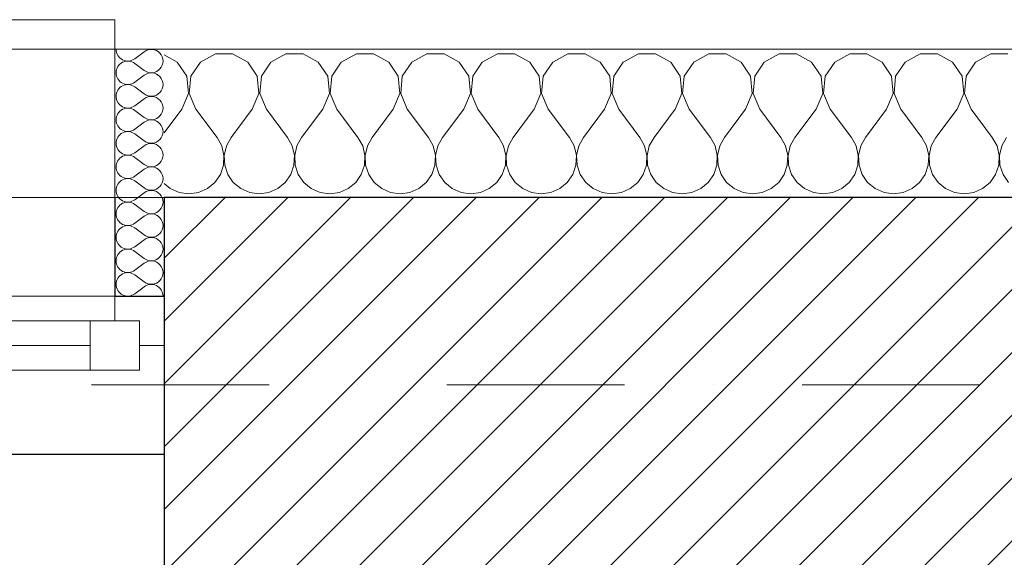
# Model space of a CAD drawing. Header units: millimetres. Extents: x 172139 to 266886, y 89525 to 138225.
# Tile 74 of 94: x 211686 to 212684, y 121161 to 121706. Entities that reach past the tile are written whole.
import ezdxf

# ---------------------------------------------------------------- set-up
doc = ezdxf.new("R2010")
doc.units = ezdxf.units.MM
doc.header["$MEASUREMENT"] = 0
doc.linetypes.add('Kropki i Kreski', pattern=[360, 180, -90, 0, -90])
for name, color, linetype in [('Konstrukcja - Siatki mod', 7, 'Continuous'), ('KR_INW', 7, 'Continuous'), ('NAPIS_SODON', 7, 'Continuous'), ('Okna ArchiCADa', 7, 'Continuous')]:
    doc.layers.add(name, color=color, linetype=linetype)
for name, color, linetype, lineweight, true_color in [('Konstrukcja - Siatki mod_Nr_pióra__48', 7, 'Continuous', 15, 0xa80f02), ('KR_INW_Nr_pióra__102', 7, 'Continuous', 5, 0xcccccc), ('Okna ArchiCADa_Nr_pióra__64', 7, 'Continuous', 13, 0x41c341)]:
    doc.layers.add(name, color=color, linetype=linetype, lineweight=lineweight, true_color=true_color)
for name, color, linetype, lineweight in [('KR_INW_Nr_pióra__101', 252, 'Continuous', 5), ('KR_INW_Nr_pióra__27', 7, 'Continuous', 25), ('KR_INW_Nr_pióra__47', 7, 'Continuous', 15), ('NAPIS_SODON_Nr_pióra__1', 7, 'Continuous', 13), ('Okna ArchiCADa_Nr_pióra__27', 7, 'Continuous', 25)]:
    doc.layers.add(name, color=color, linetype=linetype, lineweight=lineweight)

# ---------------------------------------------------------------- blocks, each defined once
blk = doc.blocks.new('Strop_1', base_point=(179225.04, 121523.3))
at = {"layer": 'NAPIS_SODON_Nr_pióra__1', "linetype": 'Continuous', "flags": 128}
blk.add_lwpolyline([(179225.04, 121523.3), (179225.95, 107003.81), (250898.28, 107008.3), (250897.37, 121527.79)], close=True, dxfattribs=at)
blk = doc.blocks.new('*X109')
at = {"layer": 'KR_INW_Nr_pióra__102', "linetype": 'Continuous'}
for p, q in [((211845.46, 121662.73), (211832.16, 121669.86)), ((211855.09, 121648.24), (211845.46, 121662.73)), ((211868.83, 121662.73), (211859.19, 121648.24)), ((211884.16, 121670.95), (211868.83, 121662.73)), ((211901.56, 121670.95), (211884.16, 121670.95)), ((211916.89, 121662.73), (211901.56, 121670.95)), ((211926.52, 121648.24), (211916.89, 121662.73)), ((211940.25, 121662.73), (211930.62, 121648.24)), ((211955.59, 121670.95), (211940.25, 121662.73)), ((211972.98, 121670.95), (211955.59, 121670.95)), ((211988.32, 121662.73), (211972.98, 121670.95)), ((211997.95, 121648.24), (211988.32, 121662.73)), ((212011.68, 121662.73), (212002.05, 121648.24)), ((212027.02, 121670.95), (212011.68, 121662.73)), ((212044.41, 121670.95), (212027.02, 121670.95)), ((212059.75, 121662.73), (212044.41, 121670.95)), ((212069.38, 121648.24), (212059.75, 121662.73)), ((212083.11, 121662.73), (212073.48, 121648.24)), ((212098.44, 121670.95), (212083.11, 121662.73)), ((212115.84, 121670.95), (212098.44, 121670.95)), ((212131.17, 121662.73), (212115.84, 121670.95)), ((212140.81, 121648.24), (212131.17, 121662.73)), ((212154.54, 121662.73), (212144.91, 121648.24)), ((212169.87, 121670.95), (212154.54, 121662.73)), ((212187.27, 121670.95), (212169.87, 121670.95)), ((212202.6, 121662.73), (212187.27, 121670.95)), ((212212.23, 121648.24), (212202.6, 121662.73)), ((212225.97, 121662.73), (212216.34, 121648.24)), ((212241.3, 121670.95), (212225.97, 121662.73)), ((212258.7, 121670.95), (212241.3, 121670.95)), ((212274.03, 121662.73), (212258.7, 121670.95)), ((212283.66, 121648.24), (212274.03, 121662.73)), ((212297.4, 121662.73), (212287.77, 121648.24)), ((212312.73, 121670.95), (212297.4, 121662.73)), ((212330.13, 121670.95), (212312.73, 121670.95)), ((212345.46, 121662.73), (212330.13, 121670.95)), ((212355.09, 121648.24), (212345.46, 121662.73)), ((212368.83, 121662.73), (212359.19, 121648.24)), ((212384.16, 121670.95), (212368.83, 121662.73)), ((212401.56, 121670.95), (212384.16, 121670.95)), ((212416.89, 121662.73), (212401.56, 121670.95)), ((212426.52, 121648.24), (212416.89, 121662.73)), ((212440.25, 121662.73), (212430.62, 121648.24)), ((212455.59, 121670.95), (212440.25, 121662.73)), ((212472.98, 121670.95), (212455.59, 121670.95)), ((212488.32, 121662.73), (212472.98, 121670.95)), ((212497.95, 121648.24), (212488.32, 121662.73)), ((212511.68, 121662.73), (212502.05, 121648.24)), ((212527.02, 121670.95), (212511.68, 121662.73)), ((212544.41, 121670.95), (212527.02, 121670.95)), ((212559.75, 121662.73), (212544.41, 121670.95)), ((212569.38, 121648.24), (212559.75, 121662.73)), ((212583.11, 121662.73), (212573.48, 121648.24)), ((212598.44, 121670.95), (212583.11, 121662.73)), ((212615.84, 121670.95), (212598.44, 121670.95)), ((212631.17, 121662.73), (212615.84, 121670.95)), ((212640.81, 121648.24), (212631.17, 121662.73)), ((212654.54, 121662.73), (212644.91, 121648.24)), ((212669.87, 121670.95), (212654.54, 121662.73)), ((212687.27, 121670.95), (212669.87, 121670.95)), ((211856.73, 121630.92), (211855.09, 121648.24)), ((211859.19, 121648.24), (211857.55, 121630.92)), ((211928.16, 121630.92), (211926.52, 121648.24)), ((211930.62, 121648.24), (211928.98, 121630.92)), ((211999.59, 121630.92), (211997.95, 121648.24)), ((212002.05, 121648.24), (212000.41, 121630.92)), ((212071.02, 121630.92), (212069.38, 121648.24)), ((212073.48, 121648.24), (212071.84, 121630.92)), ((212142.45, 121630.92), (212140.81, 121648.24)), ((212144.91, 121648.24), (212143.27, 121630.92)), ((212213.88, 121630.92), (212212.23, 121648.24)), ((212216.34, 121648.24), (212214.69, 121630.92)), ((212285.31, 121630.92), (212283.66, 121648.24)), ((212287.77, 121648.24), (212286.12, 121630.92)), ((212356.73, 121630.92), (212355.09, 121648.24)), ((212359.19, 121648.24), (212357.55, 121630.92)), ((212428.16, 121630.92), (212426.52, 121648.24)), ((212430.62, 121648.24), (212428.98, 121630.92)), ((212499.59, 121630.92), (212497.95, 121648.24)), ((212502.05, 121648.24), (212500.41, 121630.92)), ((212571.02, 121630.92), (212569.38, 121648.24)), ((212573.48, 121648.24), (212571.84, 121630.92)), ((212642.45, 121630.92), (212640.81, 121648.24)), ((212644.91, 121648.24), (212643.27, 121630.92)), ((211850, 121614.88), (211856.73, 121630.92)), ((211857.55, 121630.92), (211864.29, 121614.88)), ((211921.43, 121614.88), (211928.16, 121630.92)), ((211928.98, 121630.92), (211935.71, 121614.88)), ((211992.86, 121614.88), (211999.59, 121630.92)), ((212000.41, 121630.92), (212007.14, 121614.88)), ((212064.29, 121614.88), (212071.02, 121630.92)), ((212071.84, 121630.92), (212078.57, 121614.88)), ((212135.71, 121614.88), (212142.45, 121630.92)), ((212143.27, 121630.92), (212150, 121614.88)), ((212207.14, 121614.88), (212213.88, 121630.92)), ((212214.69, 121630.92), (212221.43, 121614.88)), ((212278.57, 121614.88), (212285.31, 121630.92)), ((212286.12, 121630.92), (212292.86, 121614.88)), ((212350, 121614.88), (212356.73, 121630.92)), ((212357.55, 121630.92), (212364.29, 121614.88)), ((212421.43, 121614.88), (212428.16, 121630.92)), ((212428.98, 121630.92), (212435.71, 121614.88)), ((212492.86, 121614.88), (212499.59, 121630.92)), ((212500.41, 121630.92), (212507.14, 121614.88)), ((212564.29, 121614.88), (212571.02, 121630.92)), ((212571.84, 121630.92), (212578.57, 121614.88)), ((212635.71, 121614.88), (212642.45, 121630.92)), ((212643.27, 121630.92), (212650, 121614.88)), ((211850, 121614.88), (211832.16, 121591.09)), ((211864.29, 121614.88), (211885.71, 121586.31)), ((211921.43, 121614.88), (211900, 121586.31)), ((211935.71, 121614.88), (211957.14, 121586.31)), ((211992.86, 121614.88), (211971.43, 121586.31)), ((212007.14, 121614.88), (212028.57, 121586.31)), ((212064.29, 121614.88), (212042.86, 121586.31)), ((212078.57, 121614.88), (212100, 121586.31)), ((212135.71, 121614.88), (212114.29, 121586.31)), ((212150, 121614.88), (212171.43, 121586.31)), ((212207.14, 121614.88), (212185.71, 121586.31)), ((212221.43, 121614.88), (212242.86, 121586.31)), ((212278.57, 121614.88), (212257.14, 121586.31)), ((212292.86, 121614.88), (212314.29, 121586.31)), ((212350, 121614.88), (212328.57, 121586.31)), ((212364.29, 121614.88), (212385.71, 121586.31)), ((212421.43, 121614.88), (212400, 121586.31)), ((212435.71, 121614.88), (212457.14, 121586.31)), ((212492.86, 121614.88), (212471.43, 121586.31)), ((212507.14, 121614.88), (212528.57, 121586.31)), ((212564.29, 121614.88), (212542.86, 121586.31)), ((212578.57, 121614.88), (212600, 121586.31)), ((212635.71, 121614.88), (212614.29, 121586.31)), ((212650, 121614.88), (212671.43, 121586.31)), ((211890.48, 121577.69), (211885.71, 121586.31)), ((211900, 121586.31), (211895.23, 121577.69)), ((211961.91, 121577.69), (211957.14, 121586.31)), ((211971.43, 121586.31), (211966.66, 121577.69)), ((212033.34, 121577.69), (212028.57, 121586.31)), ((212042.86, 121586.31), (212038.09, 121577.69)), ((212104.77, 121577.69), (212100, 121586.31)), ((212114.29, 121586.31), (212109.52, 121577.69)), ((212176.2, 121577.69), (212171.43, 121586.31)), ((212185.71, 121586.31), (212180.95, 121577.69)), ((212247.63, 121577.69), (212242.86, 121586.31)), ((212257.14, 121586.31), (212252.37, 121577.69)), ((212319.05, 121577.69), (212314.29, 121586.31)), ((212328.57, 121586.31), (212323.8, 121577.69)), ((212390.48, 121577.69), (212385.71, 121586.31)), ((212400, 121586.31), (212395.23, 121577.69)), ((212461.91, 121577.69), (212457.14, 121586.31)), ((212471.43, 121586.31), (212466.66, 121577.69)), ((212533.34, 121577.69), (212528.57, 121586.31)), ((212542.86, 121586.31), (212538.09, 121577.69)), ((212604.77, 121577.69), (212600, 121586.31)), ((212614.29, 121586.31), (212609.52, 121577.69)), ((212676.2, 121577.69), (212671.43, 121586.31)), ((212685.71, 121586.31), (212680.95, 121577.69)), ((211892.71, 121568.09), (211890.48, 121577.69)), ((211895.23, 121577.69), (211893, 121568.09)), ((211964.14, 121568.09), (211961.91, 121577.69)), ((211966.66, 121577.69), (211964.43, 121568.09)), ((212035.57, 121568.09), (212033.34, 121577.69)), ((212038.09, 121577.69), (212035.86, 121568.09)), ((212107, 121568.09), (212104.77, 121577.69)), ((212109.52, 121577.69), (212107.29, 121568.09)), ((212178.43, 121568.09), (212176.2, 121577.69)), ((212180.95, 121577.69), (212178.72, 121568.09)), ((212249.86, 121568.09), (212247.63, 121577.69)), ((212252.37, 121577.69), (212250.14, 121568.09)), ((212321.28, 121568.09), (212319.05, 121577.69)), ((212323.8, 121577.69), (212321.57, 121568.09)), ((212392.71, 121568.09), (212390.48, 121577.69)), ((212395.23, 121577.69), (212393, 121568.09)), ((212464.14, 121568.09), (212461.91, 121577.69)), ((212466.66, 121577.69), (212464.43, 121568.09)), ((212535.57, 121568.09), (212533.34, 121577.69)), ((212538.09, 121577.69), (212535.86, 121568.09)), ((212607, 121568.09), (212604.77, 121577.69)), ((212609.52, 121577.69), (212607.29, 121568.09)), ((212678.43, 121568.09), (212676.2, 121577.69)), ((212680.95, 121577.69), (212678.72, 121568.09)), ((211892.24, 121558.25), (211892.71, 121568.09)), ((211893, 121568.09), (211893.48, 121558.25)), ((211963.66, 121558.25), (211964.14, 121568.09)), ((211964.43, 121568.09), (211964.91, 121558.25)), ((212035.09, 121558.25), (212035.57, 121568.09)), ((212035.86, 121568.09), (212036.34, 121558.25)), ((212106.52, 121558.25), (212107, 121568.09)), ((212107.29, 121568.09), (212107.76, 121558.25)), ((212177.95, 121558.25), (212178.43, 121568.09)), ((212178.72, 121568.09), (212179.19, 121558.25)), ((212249.38, 121558.25), (212249.86, 121568.09)), ((212250.14, 121568.09), (212250.62, 121558.25)), ((212320.81, 121558.25), (212321.28, 121568.09)), ((212321.57, 121568.09), (212322.05, 121558.25)), ((212392.24, 121558.25), (212392.71, 121568.09)), ((212393, 121568.09), (212393.48, 121558.25)), ((212463.66, 121558.25), (212464.14, 121568.09)), ((212464.43, 121568.09), (212464.91, 121558.25)), ((212535.09, 121558.25), (212535.57, 121568.09)), ((212535.86, 121568.09), (212536.34, 121558.25)), ((212606.52, 121558.25), (212607, 121568.09)), ((212607.29, 121568.09), (212607.76, 121558.25)), ((212677.95, 121558.25), (212678.43, 121568.09)), ((212678.72, 121568.09), (212679.19, 121558.25)), ((211889.09, 121548.91), (211892.24, 121558.25)), ((211893.48, 121558.25), (211896.63, 121548.91)), ((211960.52, 121548.91), (211963.66, 121558.25)), ((211964.91, 121558.25), (211968.06, 121548.91)), ((212031.94, 121548.91), (212035.09, 121558.25)), ((212036.34, 121558.25), (212039.48, 121548.91)), ((212103.37, 121548.91), (212106.52, 121558.25)), ((212107.76, 121558.25), (212110.91, 121548.91)), ((212174.8, 121548.91), (212177.95, 121558.25)), ((212179.19, 121558.25), (212182.34, 121548.91)), ((212246.23, 121548.91), (212249.38, 121558.25)), ((212250.62, 121558.25), (212253.77, 121548.91)), ((212317.66, 121548.91), (212320.81, 121558.25)), ((212322.05, 121558.25), (212325.2, 121548.91)), ((212389.09, 121548.91), (212392.24, 121558.25)), ((212393.48, 121558.25), (212396.63, 121548.91)), ((212460.52, 121548.91), (212463.66, 121558.25)), ((212464.91, 121558.25), (212468.06, 121548.91)), ((212531.94, 121548.91), (212535.09, 121558.25)), ((212536.34, 121558.25), (212539.48, 121548.91)), ((212603.37, 121548.91), (212606.52, 121558.25)), ((212607.76, 121558.25), (212610.91, 121548.91)), ((212674.8, 121548.91), (212677.95, 121558.25)), ((212679.19, 121558.25), (212682.34, 121548.91)), ((211883.51, 121540.79), (211889.09, 121548.91)), ((211896.63, 121548.91), (211902.21, 121540.79)), ((211954.93, 121540.79), (211960.52, 121548.91)), ((211968.06, 121548.91), (211973.64, 121540.79)), ((212026.36, 121540.79), (212031.94, 121548.91)), ((212039.48, 121548.91), (212045.07, 121540.79)), ((212097.79, 121540.79), (212103.37, 121548.91)), ((212110.91, 121548.91), (212116.49, 121540.79)), ((212169.22, 121540.79), (212174.8, 121548.91)), ((212182.34, 121548.91), (212187.92, 121540.79)), ((212240.65, 121540.79), (212246.23, 121548.91)), ((212253.77, 121548.91), (212259.35, 121540.79)), ((212312.08, 121540.79), (212317.66, 121548.91)), ((212325.2, 121548.91), (212330.78, 121540.79)), ((212383.51, 121540.79), (212389.09, 121548.91)), ((212396.63, 121548.91), (212402.21, 121540.79)), ((212454.93, 121540.79), (212460.52, 121548.91)), ((212468.06, 121548.91), (212473.64, 121540.79)), ((212526.36, 121540.79), (212531.94, 121548.91)), ((212539.48, 121548.91), (212545.07, 121540.79)), ((212597.79, 121540.79), (212603.37, 121548.91)), ((212610.91, 121548.91), (212616.49, 121540.79)), ((212669.22, 121540.79), (212674.8, 121548.91)), ((212682.34, 121548.91), (212687.92, 121540.79)), ((211832.16, 121539.65), (211838.37, 121534.5)), ((211838.37, 121534.5), (211847.38, 121530.53)), ((211866.9, 121530.53), (211875.92, 121534.5)), ((211875.92, 121534.5), (211883.51, 121540.79)), ((211902.21, 121540.79), (211909.8, 121534.5)), ((211909.8, 121534.5), (211918.81, 121530.53)), ((211938.33, 121530.53), (211947.35, 121534.5)), ((211947.35, 121534.5), (211954.93, 121540.79)), ((211973.64, 121540.79), (211981.22, 121534.5)), ((211981.22, 121534.5), (211990.24, 121530.53)), ((212009.76, 121530.53), (212018.78, 121534.5)), ((212018.78, 121534.5), (212026.36, 121540.79)), ((212045.07, 121540.79), (212052.65, 121534.5)), ((212052.65, 121534.5), (212061.67, 121530.53)), ((212081.19, 121530.53), (212090.2, 121534.5)), ((212090.2, 121534.5), (212097.79, 121540.79)), ((212116.49, 121540.79), (212124.08, 121534.5)), ((212124.08, 121534.5), (212133.1, 121530.53)), ((212152.62, 121530.53), (212161.63, 121534.5)), ((212161.63, 121534.5), (212169.22, 121540.79)), ((212187.92, 121540.79), (212195.51, 121534.5)), ((212195.51, 121534.5), (212204.53, 121530.53)), ((212224.05, 121530.53), (212233.06, 121534.5)), ((212233.06, 121534.5), (212240.65, 121540.79)), ((212259.35, 121540.79), (212266.94, 121534.5)), ((212266.94, 121534.5), (212275.95, 121530.53)), ((212295.47, 121530.53), (212304.49, 121534.5)), ((212304.49, 121534.5), (212312.08, 121540.79)), ((212330.78, 121540.79), (212338.37, 121534.5)), ((212338.37, 121534.5), (212347.38, 121530.53)), ((212366.9, 121530.53), (212375.92, 121534.5)), ((212375.92, 121534.5), (212383.51, 121540.79)), ((212402.21, 121540.79), (212409.8, 121534.5)), ((212409.8, 121534.5), (212418.81, 121530.53)), ((212438.33, 121530.53), (212447.35, 121534.5)), ((212447.35, 121534.5), (212454.93, 121540.79)), ((212473.64, 121540.79), (212481.22, 121534.5)), ((212481.22, 121534.5), (212490.24, 121530.53)), ((212509.76, 121530.53), (212518.78, 121534.5)), ((212518.78, 121534.5), (212526.36, 121540.79)), ((212545.07, 121540.79), (212552.65, 121534.5)), ((212552.65, 121534.5), (212561.67, 121530.53)), ((212581.19, 121530.53), (212590.2, 121534.5)), ((212590.2, 121534.5), (212597.79, 121540.79)), ((212616.49, 121540.79), (212624.08, 121534.5)), ((212624.08, 121534.5), (212633.1, 121530.53)), ((212652.62, 121530.53), (212661.63, 121534.5)), ((212661.63, 121534.5), (212669.22, 121540.79)), ((211847.38, 121530.53), (211857.14, 121529.17)), ((211857.14, 121529.17), (211866.9, 121530.53)), ((211918.81, 121530.53), (211928.57, 121529.17)), ((211928.57, 121529.17), (211938.33, 121530.53)), ((211990.24, 121530.53), (212000, 121529.17)), ((212000, 121529.17), (212009.76, 121530.53)), ((212061.67, 121530.53), (212071.43, 121529.17)), ((212071.43, 121529.17), (212081.19, 121530.53)), ((212133.1, 121530.53), (212142.86, 121529.17)), ((212142.86, 121529.17), (212152.62, 121530.53)), ((212204.53, 121530.53), (212214.29, 121529.17)), ((212214.29, 121529.17), (212224.05, 121530.53)), ((212275.95, 121530.53), (212285.71, 121529.17)), ((212285.71, 121529.17), (212295.47, 121530.53)), ((212347.38, 121530.53), (212357.14, 121529.17)), ((212357.14, 121529.17), (212366.9, 121530.53)), ((212418.81, 121530.53), (212428.57, 121529.17)), ((212428.57, 121529.17), (212438.33, 121530.53)), ((212490.24, 121530.53), (212500, 121529.17)), ((212500, 121529.17), (212509.76, 121530.53)), ((212561.67, 121530.53), (212571.43, 121529.17)), ((212571.43, 121529.17), (212581.19, 121530.53)), ((212633.1, 121530.53), (212642.86, 121529.17)), ((212642.86, 121529.17), (212652.62, 121530.53))]:
    blk.add_line(p, q, dxfattribs=at)
blk = doc.blocks.new('*X129')
at = {"layer": 'KR_INW_Nr_pióra__102', "linetype": 'Continuous'}
for p, q in [((211811.92, 121673.21), (211802.39, 121666.07)), ((211811.92, 121654.17), (211802.39, 121661.31)), ((211811.92, 121649.4), (211802.39, 121642.26)), ((211811.92, 121630.36), (211802.39, 121637.5)), ((211811.92, 121625.59), (211802.39, 121618.45)), ((211811.92, 121606.55), (211802.39, 121613.69)), ((211811.92, 121601.79), (211802.39, 121594.64)), ((211811.92, 121582.74), (211802.39, 121589.88)), ((211811.92, 121577.98), (211802.39, 121570.83)), ((211811.92, 121558.93), (211802.39, 121566.07)), ((211811.92, 121554.17), (211802.39, 121547.02)), ((211811.92, 121535.12), (211802.39, 121542.26)), ((211811.92, 121530.36), (211802.39, 121523.21)), ((211811.92, 121511.31), (211802.39, 121518.45)), ((211811.92, 121506.55), (211802.39, 121499.4)), ((211811.92, 121487.5), (211802.39, 121494.64)), ((211811.92, 121482.74), (211802.39, 121475.59)), ((211811.92, 121463.69), (211802.39, 121470.83)), ((211811.92, 121458.93), (211802.39, 121451.79)), ((211811.92, 121439.88), (211802.39, 121447.02)), ((211811.92, 121435.12), (211802.39, 121427.98))]:
    blk.add_line(p, q, dxfattribs=at)
for centre, start, end in [((211795.25, 121675.59), 180, 306.8699), ((211819.06, 121663.69), 233.1301, 126.8699), ((211795.25, 121651.79), 53.1301, 180), ((211795.25, 121651.79), 180, 306.8699), ((211819.06, 121639.88), 233.1301, 126.8699), ((211795.25, 121627.98), 53.1301, 180), ((211795.25, 121627.98), 180, 306.8699), ((211819.06, 121616.07), 233.1301, 126.8699), ((211795.25, 121604.17), 53.1301, 180), ((211795.25, 121604.17), 180, 306.8699), ((211819.06, 121592.26), 233.1301, 126.8699), ((211795.25, 121580.36), 53.1301, 180), ((211795.25, 121580.36), 180, 306.8699), ((211819.06, 121568.45), 233.1301, 126.8699), ((211795.25, 121556.55), 53.1301, 180), ((211795.25, 121556.55), 180, 306.8699), ((211819.06, 121544.64), 233.1301, 126.8699), ((211795.25, 121532.74), 53.1301, 180), ((211795.25, 121532.74), 180, 306.8699), ((211819.06, 121520.83), 233.1301, 126.8699), ((211795.25, 121508.93), 53.1301, 180), ((211795.25, 121508.93), 180, 306.8699), ((211819.06, 121497.02), 233.1301, 126.8699), ((211795.25, 121485.12), 53.1301, 180), ((211795.25, 121485.12), 180, 306.8699), ((211819.06, 121473.21), 233.1301, 126.8699), ((211795.25, 121461.31), 53.1301, 180), ((211795.25, 121461.31), 180, 306.8699), ((211819.06, 121449.4), 233.1301, 126.8699), ((211795.25, 121437.5), 53.1301, 180), ((211795.25, 121437.5), 180, 306.8699), ((211819.06, 121425.59), 0, 126.8699)]:
    blk.add_arc(centre, 11.9, start, end, dxfattribs=at)
blk = doc.blocks.new('Okno dwuskrzydłowe 19_3')
at = {"layer": 'Okna ArchiCADa_Nr_pióra__64', "linetype": 'Continuous'}
for p, q in [((50, 25), (496.32, 25)), ((50, 25), (496.32, 25)), ((496.32, -25), (496.32, 25)), ((496.32, 25), (546.32, 25)), ((546.32, 25), (546.32, -25)), ((50, 0), (496.32, 0)), ((546.32, -25), (546.32, 0)), ((546.32, 0), (571.32, 0)), ((571.32, -50), (571.32, 0)), ((496.32, -25), (50, -25)), ((546.32, -25), (496.32, -25)), ((521.32, -50), (521.32, -25)), ((521.32, -25), (546.32, -25)), ((521.32, -50), (0, -50)), ((571.32, -50), (521.32, -50)), ((521.32, -50), (571.32, -50)), ((-521.32, -300), (521.32, -300)), ((521.32, -330), (521.32, -300)), ((-521.32, -330), (521.32, -330))]:
    blk.add_line(p, q, dxfattribs=at)
blk = doc.blocks.new('Wnęka sklepiona płasko 19_4')
at = {"layer": 'Okna ArchiCADa_Nr_pióra__27', "linetype": 'Continuous'}
for p, q in [((1281.27, 130), (1281.27, 250)), ((-1281.27, 130), (1281.27, 130))]:
    blk.add_line(p, q, dxfattribs=at)
blk = doc.blocks.new('Ściana_1', base_point=(179075.09, 121675.59))
at = {"layer": 'KR_INW_Nr_pióra__101', "linetype": 'Continuous'}
h = blk.add_hatch(dxfattribs=at)
h.set_pattern_fill('Cegła_licówka', color=256, style=0, pattern_type=2)
h.set_pattern_definition([(45, (0, 0), (-31.819804, 31.819804), [])])
h.paths.add_polyline_path([(211832.16, 121525.59), (211832.16, 121425.59), (211832.16, 121375.59), (211832.16, 121145.59), (213378.33, 121145.59), (213378.33, 121375.59), (213378.33, 121425.59), (213378.33, 121525.59)])
at = {"layer": 'KR_INW_Nr_pióra__27', "linetype": 'Continuous'}
for p, q in [((211782.16, 121525.59), (211782.16, 121425.59)), ((213378.33, 121525.59), (211832.16, 121525.59)), ((211832.16, 121525.59), (211832.16, 121425.59)), ((211782.16, 121425.59), (211832.16, 121425.59)), ((211832.16, 121425.59), (211832.16, 121375.59)), ((211832.16, 121375.59), (211832.16, 121265.59))]:
    blk.add_line(p, q, dxfattribs=at)
at = {"layer": 'KR_INW_Nr_pióra__47', "linetype": 'Continuous'}
for p, q in [((211832.16, 121675.59), (211782.16, 121675.59)), ((211782.16, 121425.59), (211782.16, 121675.59)), ((211782.16, 121675.59), (211782.16, 121525.59)), ((211832.16, 121425.59), (211782.16, 121425.59))]:
    blk.add_line(p, q, dxfattribs=at)
at = {"layer": 'KR_INW_Nr_pióra__47', "linetype": 'Continuous', "flags": 128}
blk.add_lwpolyline([(213378.33, 121675.59), (211832.16, 121675.59)], dxfattribs=at)
at = {"layer": 'KR_INW'}
for name in ['*X129', '*X109']:
    blk.add_blockref(name, (0, 0), dxfattribs=at)
at = {"layer": 'Okna ArchiCADa', "color": 251, "linetype": 'Continuous', "lineweight": 13, "true_color": 0x6a6a6a, "xscale": -1, "zscale": 1000, "rotation": 180}
blk.add_blockref('Wnęka sklepiona płasko 19_4', (210550.89, 121395.59), dxfattribs=at)
at = {"layer": 'Okna ArchiCADa_Nr_pióra__64', "linetype": 'Continuous', "xscale": -1, "zscale": 1000, "rotation": 180}
blk.add_blockref('Okno dwuskrzydłowe 19_3', (211260.84, 121375.59), dxfattribs=at)
blk = doc.blocks.new('Standardowy znacznik siatki_10')
at = {"layer": 'Konstrukcja - Siatki mod_Nr_pióra__48', "linetype": 'Kropki i Kreski'}
blk.add_line((1000, 0), (72911.97, 0), dxfattribs=at)

msp = doc.modelspace()

# ---------------------------------------------------------------- block references
at = {"layer": 'Konstrukcja - Siatki mod', "color": 8, "linetype": 'Continuous', "lineweight": 13, "zscale": 1000}
msp.add_blockref('Standardowy znacznik siatki_10', (177989.35, 121335.59), dxfattribs=at)
at = {"layer": 'KR_INW'}
msp.add_blockref('Ściana_1', (179075.09, 121675.59), dxfattribs=at)
at = {"layer": 'NAPIS_SODON', "linetype": 'Continuous'}
msp.add_blockref('Strop_1', (179225.04, 121523.3), dxfattribs=at)

doc.saveas('drawing.dxf')
